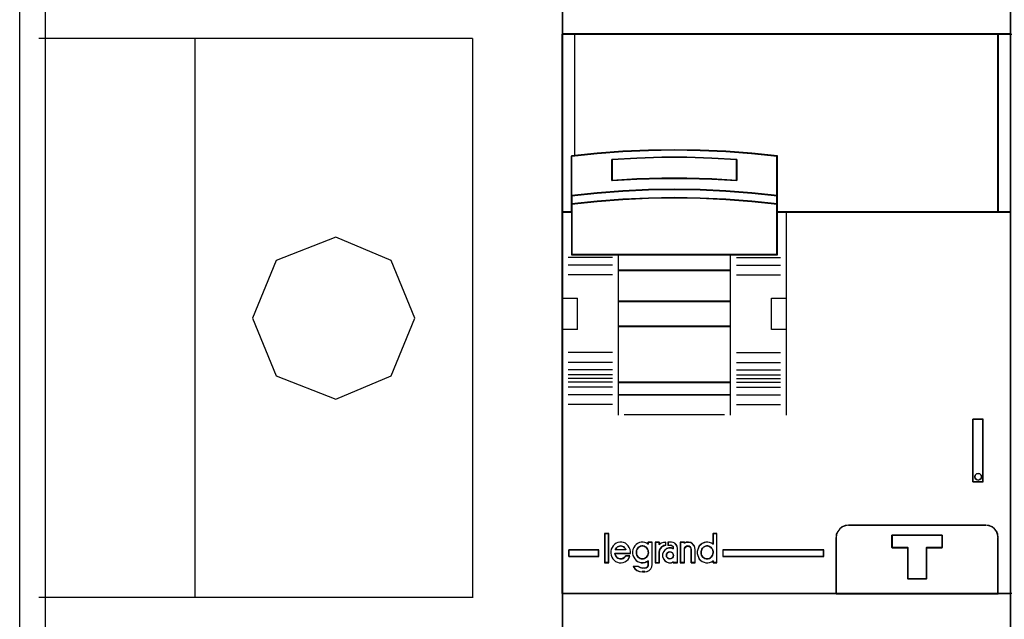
# Model space of a CAD drawing. Header units: millimetres. Extents: x 203 to 3426, y 719 to 2381.
# Tile 102 of 185: x 3346.46 to 3354.37, y 2244.45 to 2249.27. Entities that reach past the tile are written whole.
import ezdxf

# ---------------------------------------------------------------- set-up
doc = ezdxf.new("R2010")
doc.units = ezdxf.units.MM
doc.layers.add('45', color=7, linetype='Continuous')
doc.layers.add('E_Legrand_obudowy', color=7, linetype='Continuous')

# ---------------------------------------------------------------- blocks, each defined once
blk = doc.blocks.new('XL3 160 wnękowa 6x24M')
at = {"layer": 'E_Legrand_obudowy'}
for points in [[(-259.228, -72.205), (255.474, -72.205), (255.474, -1072.924), (-259.228, -1072.924), (-259.228, -72.205)], [(-257.164, -72.437), (255.694, -72.437), (255.694, -1071.563), (-257.164, -1071.563), (-257.164, -72.437)], [(-222.845, -774.312), (-257.679, -774.312)], [(-245.152, -774.312), (-245.152, -819.252)], [(-222.847, -774.312), (-222.847, -819.252)], [(-215.641, -773.967), (215.545, -773.967), (215.545, -818.909), (-215.641, -818.909), (-215.641, -773.967)], [(-227.479, -796.782), (-229.367, -792.15), (-233.828, -790.264), (-238.633, -792.15), (-240.521, -796.782), (-238.633, -801.413), (-233.828, -803.3), (-229.367, -801.413), (-227.479, -796.782)], [(-222.845, -819.25), (-257.679, -819.25)]]:
    blk.add_lwpolyline(points, dxfattribs=at)
blk = doc.blocks.new('*U128')
at = {"layer": '45', "color": 7}
for points in [[(251.525079, -1358.493846), (215.474385, -1358.493846), (215.474385, -1441.496881), (251.525079, -1441.496881), (251.525079, -1358.493846)], [(250.516425, -1377.497022), (215.474385, -1377.497022), (215.474385, -1391.820127), (216.224183, -1391.820127), (216.224183, -1391.186117), (216.224183, -1390.502489), (216.224183, -1387.326928), (218.286128, -1387.106403), (220.348073, -1386.952035), (222.415532, -1386.858312), (224.488503, -1386.825233), (226.555962, -1386.858312), (228.617907, -1386.952035), (230.690878, -1387.106403), (232.752823, -1387.326928), (232.752823, -1390.502489), (232.752823, -1391.186117), (232.752823, -1391.820127), (233.491595, -1391.820127), (250.516425, -1391.820127), (250.516425, -1377.497022)], [(250.484128, -1377.497022), (250.484128, -1391.820127), (251.525079, -1391.820127), (251.525079, -1377.497022), (250.484128, -1377.497022)], [(226.567235, -1390.033126), (228.631334, -1390.121938), (230.706471, -1390.282911), (232.77057, -1390.504942), (232.77057, -1387.307694), (230.706471, -1387.085663), (228.631334, -1386.930241), (226.567235, -1386.835878), (224.497617, -1386.802573), (222.42248, -1386.835878), (220.352863, -1386.930241), (218.288764, -1387.085663), (216.224665, -1387.307694), (216.224665, -1390.504942), (218.288764, -1390.282911), (220.352863, -1390.121938), (222.42248, -1390.033126), (224.497617, -1390.005372), (226.567235, -1390.033126)], [(229.516045, -1387.592855), (229.516045, -1389.284054), (227.509891, -1389.166454), (225.49821, -1389.110454), (223.497582, -1389.110454), (221.485902, -1389.166454), (219.474221, -1389.284054), (219.474221, -1387.592855), (221.485902, -1387.469655), (223.497582, -1387.408055), (225.49821, -1387.408055), (227.509891, -1387.469655), (229.516045, -1387.592855)], [(225.49821, -1389.110454), (227.509891, -1389.166454), (229.516045, -1389.284054), (229.516045, -1387.592855), (227.509891, -1387.469655), (225.49821, -1387.408055), (223.497582, -1387.408055), (221.485902, -1387.469655), (219.474221, -1387.592855), (219.474221, -1389.284054), (221.485902, -1389.166454), (223.497582, -1389.110454), (225.49821, -1389.110454)], [(225.495232, -1389.09832), (227.50094, -1389.153432), (229.501138, -1389.269165), (229.501138, -1387.60481), (227.50094, -1387.483566), (225.495232, -1387.422944), (223.500544, -1387.422944), (221.494835, -1387.483566), (219.489127, -1387.60481), (219.489127, -1389.269165), (221.494835, -1389.153432), (223.500544, -1389.09832), (225.495232, -1389.09832)], [(228.631334, -1390.802557), (230.706471, -1390.961001), (232.77057, -1391.187349), (232.77057, -1390.48567), (230.706471, -1390.259322), (228.631334, -1390.09522), (226.567235, -1390.00468), (224.497617, -1389.976387), (222.42248, -1390.00468), (220.352863, -1390.09522), (218.288764, -1390.259322), (216.224665, -1390.48567), (216.224665, -1391.187349), (218.288764, -1390.961001), (220.352863, -1390.802557), (222.42248, -1390.706359), (224.497617, -1390.672407), (226.567235, -1390.706359), (228.631334, -1390.802557)], [(228.623886, -1390.797131), (230.695284, -1390.951678), (232.755663, -1391.17246), (232.755663, -1390.488036), (230.695284, -1390.267253), (228.623886, -1390.107186), (226.563506, -1390.018873), (224.497617, -1389.991276), (222.426219, -1390.018873), (220.360331, -1390.107186), (218.299951, -1390.267253), (216.239571, -1390.488036), (216.239571, -1391.17246), (218.299951, -1390.951678), (220.360331, -1390.797131), (222.426219, -1390.703298), (224.497617, -1390.670181), (226.563506, -1390.703298), (228.623886, -1390.797131)], [(216.224665, -1391.793345), (216.224665, -1395.247051), (219.977572, -1395.247051), (229.006625, -1395.247051), (232.77057, -1395.247051), (232.77057, -1391.793345), (232.77057, -1391.155823), (230.706471, -1390.934077), (228.631334, -1390.778854), (226.567235, -1390.684611), (224.497617, -1390.651349), (222.42248, -1390.684611), (220.352863, -1390.778854), (218.288764, -1390.934077), (216.224665, -1391.155823), (216.224665, -1391.793345)], [(216.239571, -1391.802083), (216.239571, -1395.229681), (219.985716, -1395.229681), (228.9985, -1395.229681), (232.755663, -1395.229681), (232.755663, -1391.802083), (232.755663, -1391.16938), (230.695284, -1390.94931), (228.623886, -1390.79526), (226.563506, -1390.70173), (224.497617, -1390.66872), (222.426219, -1390.70173), (220.360331, -1390.79526), (218.299951, -1390.94931), (216.239571, -1391.16938), (216.239571, -1391.802083)], [(229.014202, -1395.21231), (219.968611, -1395.21231), (219.968611, -1396.522532), (229.014202, -1396.522532), (229.014202, -1395.21231)], [(228.999296, -1395.227199), (219.986001, -1395.227199), (219.986001, -1396.505161), (228.999296, -1396.505161), (228.999296, -1395.227199)], [(229.014202, -1396.487791), (219.968611, -1396.487791), (219.968611, -1399.013938), (229.014202, -1399.013938), (229.014202, -1396.487791)], [(228.999296, -1396.505161), (219.986001, -1396.505161), (219.986001, -1398.999049), (228.999296, -1398.999049), (228.999296, -1396.505161)], [(229.014202, -1398.979197), (219.968611, -1398.979197), (219.968611, -1401.021456), (229.014202, -1401.021456), (229.014202, -1398.979197)], [(228.999296, -1398.996568), (219.986001, -1398.996568), (219.986001, -1401.006567), (228.999296, -1401.006567), (228.999296, -1398.996568)], [(229.014202, -1400.986715), (219.968611, -1400.986715), (219.968611, -1405.515417), (229.014202, -1405.515417), (229.014202, -1400.986715)], [(228.999296, -1401.004085), (219.986001, -1401.004085), (219.986001, -1405.498046), (228.999296, -1405.498046), (228.999296, -1401.004085)], [(229.014202, -1405.480676), (219.968611, -1405.480676), (219.968611, -1406.51049), (229.014202, -1406.51049), (229.014202, -1405.480676)], [(228.999296, -1405.495565), (219.986001, -1405.495565), (219.986001, -1406.49312), (228.999296, -1406.49312), (228.999296, -1405.495565)], [(248.479241, -1408.473341), (248.479241, -1413.505783), (249.316474, -1413.505783), (249.316474, -1408.473341), (248.479241, -1408.473341)], [(249.138925, -1412.958221), (249.162443, -1413.093067), (249.138925, -1413.222049), (249.03309, -1413.321717), (248.903738, -1413.356894), (248.774385, -1413.321717), (248.66855, -1413.222049), (248.633272, -1413.093067), (248.66855, -1412.958221), (248.774385, -1412.858553), (248.903738, -1412.823376), (249.03309, -1412.858553), (249.138925, -1412.958221)], [(249.51686, -1416.974893), (238.482985, -1416.974893), (238.223429, -1417.00811), (237.985963, -1417.107761), (237.77611, -1417.26831), (237.621481, -1417.478685), (237.505509, -1417.716741), (237.48342, -1417.976942), (237.48342, -1422.511075), (250.516425, -1422.511075), (250.516425, -1417.976942), (250.48329, -1417.716741), (250.389408, -1417.478685), (250.223735, -1417.26831), (250.019404, -1417.107761), (249.776415, -1417.00811), (249.51686, -1416.974893)], [(246.022199, -1417.773929), (246.022199, -1418.784415), (244.755682, -1418.784415), (244.755682, -1421.305076), (243.244749, -1421.305076), (243.244749, -1418.784415), (241.972676, -1418.784415), (241.972676, -1417.773929), (246.022199, -1417.773929)], [(244.755682, -1421.305076), (244.755682, -1418.784415), (246.022199, -1418.784415), (246.022199, -1417.773929), (241.972676, -1417.773929), (241.972676, -1418.784415), (243.244749, -1418.784415), (243.244749, -1421.305076), (244.755682, -1421.305076)], [(244.750877, -1421.290187), (244.750877, -1418.790782), (246.007293, -1418.790782), (246.007293, -1417.788818), (241.990067, -1417.788818), (241.990067, -1418.790782), (243.251994, -1418.790782), (243.251994, -1421.290187), (244.750877, -1421.290187)], [(218.413395, -1419.506003), (218.413395, -1418.972484), (216.003556, -1418.972484), (216.003556, -1419.506003), (218.413395, -1419.506003)], [(228.380688, -1418.972484), (228.380688, -1419.506003), (236.512031, -1419.506003), (236.512031, -1418.972484), (228.380688, -1418.972484)]]:
    blk.add_lwpolyline(points, close=True, dxfattribs=at)
at = {"layer": '45', "color": 139}
for points in [[(251.525079, -1358.493846), (215.474385, -1358.493846), (215.474385, -1441.496881), (251.525079, -1441.496881), (251.525079, -1358.493846)], [(250.501519, -1377.511911), (215.491776, -1377.511911), (215.491776, -1391.802756), (216.240883, -1391.802756), (216.240883, -1391.170175), (216.240883, -1390.488087), (216.240883, -1387.319677), (218.300927, -1387.099649), (220.360972, -1386.945629), (222.426525, -1386.852117), (224.497586, -1386.819113), (226.563139, -1386.852117), (228.623183, -1386.945629), (230.694244, -1387.099649), (232.754289, -1387.319677), (232.754289, -1390.488087), (232.754289, -1391.170175), (232.754289, -1391.802756), (233.49238, -1391.802756), (250.501519, -1391.802756), (250.501519, -1377.511911)], [(216.239571, -1391.802083), (216.239571, -1395.229681), (219.985716, -1395.229681), (228.9985, -1395.229681), (232.755663, -1395.229681), (232.755663, -1391.802083), (232.755663, -1391.16938), (230.695284, -1390.94931), (228.623886, -1390.79526), (226.563506, -1390.70173), (224.497617, -1390.66872), (222.426219, -1390.70173), (220.360331, -1390.79526), (218.299951, -1390.94931), (216.239571, -1391.16938), (216.239571, -1391.802083)], [(229.011718, -1400.984233), (219.966126, -1400.984233), (219.966126, -1405.517898), (229.011718, -1405.517898), (229.011718, -1400.984233)], [(228.994327, -1401.004085), (219.986001, -1401.004085), (219.986001, -1405.498046), (228.994327, -1405.498046), (228.994327, -1401.004085)], [(249.162443, -1413.093067), (249.138925, -1412.958221), (249.03309, -1412.858553), (248.903738, -1412.823376), (248.774385, -1412.858553), (248.66855, -1412.958221), (248.633272, -1413.093067), (248.66855, -1413.222049), (248.774385, -1413.321717), (248.903738, -1413.356894), (249.03309, -1413.321717), (249.138925, -1413.222049), (249.162443, -1413.093067)], [(219.210878, -1417.662263), (218.900331, -1417.662263), (218.900331, -1419.984928), (219.210878, -1419.984928), (219.210878, -1417.662263)], [(221.919708, -1419.694595), (222.011204, -1419.6889), (222.102699, -1419.666119), (222.177039, -1419.614862), (222.251379, -1419.54652), (222.314282, -1419.472482), (222.365748, -1419.392749), (222.388622, -1419.295931), (222.405778, -1419.193417), (222.394341, -1419.096599), (222.382904, -1419.005476), (222.337156, -1418.914353), (222.28569, -1418.83462), (222.228505, -1418.760582), (222.13701, -1418.709325), (222.06267, -1418.669459), (221.965456, -1418.652373), (221.873961, -1418.652373), (221.782465, -1418.669459), (221.696688, -1418.709325), (221.622348, -1418.760582), (221.553727, -1418.83462), (221.496542, -1418.914353), (221.462231, -1419.005476), (221.439358, -1419.096599), (221.439358, -1419.193417), (221.445076, -1419.295931), (221.479387, -1419.392749), (221.519416, -1419.472482), (221.588038, -1419.54652), (221.662378, -1419.614862), (221.742436, -1419.666119), (221.833931, -1419.6889), (221.919708, -1419.694595)], [(224.415633, -1419.407984), (224.398037, -1419.302698), (224.339386, -1419.209111), (224.245543, -1419.138921), (224.134105, -1419.121373), (224.028532, -1419.138921), (223.93469, -1419.209111), (223.870173, -1419.302698), (223.846712, -1419.407984), (223.870173, -1419.519119), (223.93469, -1419.612706), (224.028532, -1419.671198), (224.134105, -1419.694595), (224.245543, -1419.671198), (224.339386, -1419.612706), (224.398037, -1419.519119), (224.415633, -1419.407984)], [(227.125213, -1419.694595), (227.21099, -1419.6889), (227.302486, -1419.666119), (227.388263, -1419.614862), (227.451166, -1419.54652), (227.514069, -1419.472482), (227.565535, -1419.392749), (227.588409, -1419.295931), (227.605564, -1419.193417), (227.605564, -1419.096599), (227.571253, -1419.005476), (227.54838, -1418.914353), (227.485476, -1418.83462), (227.411136, -1418.760582), (227.342515, -1418.709325), (227.268175, -1418.669459), (227.17668, -1418.652373), (227.073747, -1418.652373), (226.982252, -1418.669459), (226.896475, -1418.709325), (226.822135, -1418.760582), (226.76495, -1418.83462), (226.702047, -1418.914353), (226.662018, -1419.005476), (226.644863, -1419.096599), (226.639144, -1419.193417), (226.644863, -1419.295931), (226.684892, -1419.392749), (226.73064, -1419.472482), (226.787824, -1419.54652), (226.856446, -1419.614862), (226.947941, -1419.666119), (227.033718, -1419.6889), (227.125213, -1419.694595)]]:
    blk.add_lwpolyline(points, close=True, dxfattribs=at)
at = {"layer": '45', "color": 59}
for points in [[(251.510173, -1358.511216), (215.491776, -1358.511216), (215.491776, -1441.479511), (251.510173, -1441.479511), (251.510173, -1358.511216)], [(226.567235, -1390.033126), (228.631334, -1390.121938), (230.706471, -1390.282911), (232.77057, -1390.504942), (232.77057, -1387.307694), (230.706471, -1387.085663), (228.631334, -1386.930241), (226.567235, -1386.835878), (224.497617, -1386.802573), (222.42248, -1386.835878), (220.352863, -1386.930241), (218.288764, -1387.085663), (216.224665, -1387.307694), (216.224665, -1390.504942), (218.288764, -1390.282911), (220.352863, -1390.121938), (222.42248, -1390.033126), (224.497617, -1390.005372), (226.567235, -1390.033126)], [(229.516045, -1387.592855), (229.516045, -1389.284054), (227.509891, -1389.166454), (225.49821, -1389.110454), (223.497582, -1389.110454), (221.485902, -1389.166454), (219.474221, -1389.284054), (219.474221, -1387.592855), (221.485902, -1387.469655), (223.497582, -1387.408055), (225.49821, -1387.408055), (227.509891, -1387.469655), (229.516045, -1387.592855)], [(225.49821, -1389.110454), (227.509891, -1389.166454), (229.516045, -1389.284054), (229.516045, -1387.592855), (227.509891, -1387.469655), (225.49821, -1387.408055), (223.497582, -1387.408055), (221.485902, -1387.469655), (219.474221, -1387.592855), (219.474221, -1389.284054), (221.485902, -1389.166454), (223.497582, -1389.110454), (225.49821, -1389.110454)], [(225.495232, -1389.09832), (227.50094, -1389.153432), (229.501138, -1389.269165), (229.501138, -1387.60481), (227.50094, -1387.483566), (225.495232, -1387.422944), (223.500544, -1387.422944), (221.494835, -1387.483566), (219.489127, -1387.60481), (219.489127, -1389.269165), (221.494835, -1389.153432), (223.500544, -1389.09832), (225.495232, -1389.09832)], [(228.631334, -1390.802557), (230.706471, -1390.961001), (232.77057, -1391.187349), (232.77057, -1390.48567), (230.706471, -1390.259322), (228.631334, -1390.09522), (226.567235, -1390.00468), (224.497617, -1389.976387), (222.42248, -1390.00468), (220.352863, -1390.09522), (218.288764, -1390.259322), (216.224665, -1390.48567), (216.224665, -1391.187349), (218.288764, -1390.961001), (220.352863, -1390.802557), (222.42248, -1390.706359), (224.497617, -1390.672407), (226.567235, -1390.706359), (228.631334, -1390.802557)], [(228.623886, -1390.797131), (230.695284, -1390.951678), (232.755663, -1391.17246), (232.755663, -1390.488036), (230.695284, -1390.267253), (228.623886, -1390.107186), (226.563506, -1390.018873), (224.497617, -1389.991276), (222.426219, -1390.018873), (220.360331, -1390.107186), (218.299951, -1390.267253), (216.239571, -1390.488036), (216.239571, -1391.17246), (218.299951, -1390.951678), (220.360331, -1390.797131), (222.426219, -1390.703298), (224.497617, -1390.670181), (226.563506, -1390.703298), (228.623886, -1390.797131)], [(216.224665, -1391.793345), (216.224665, -1395.247051), (219.977572, -1395.247051), (229.006625, -1395.247051), (232.77057, -1395.247051), (232.77057, -1391.793345), (232.77057, -1391.155823), (230.706471, -1390.934077), (228.631334, -1390.778854), (226.567235, -1390.684611), (224.497617, -1390.651349), (222.42248, -1390.684611), (220.352863, -1390.778854), (218.288764, -1390.934077), (216.224665, -1391.155823), (216.224665, -1391.793345)], [(229.014202, -1395.21231), (219.968611, -1395.21231), (219.968611, -1396.522532), (229.014202, -1396.522532), (229.014202, -1395.21231)], [(228.999296, -1395.227199), (219.986001, -1395.227199), (219.986001, -1396.505161), (228.999296, -1396.505161), (228.999296, -1395.227199)], [(229.014202, -1396.487791), (219.968611, -1396.487791), (219.968611, -1399.013938), (229.014202, -1399.013938), (229.014202, -1396.487791)], [(228.999296, -1396.505161), (219.986001, -1396.505161), (219.986001, -1398.999049), (228.999296, -1398.999049), (228.999296, -1396.505161)], [(229.014202, -1398.979197), (219.968611, -1398.979197), (219.968611, -1401.021456), (229.014202, -1401.021456), (229.014202, -1398.979197)], [(228.999296, -1398.996568), (219.986001, -1398.996568), (219.986001, -1401.006567), (228.999296, -1401.006567), (228.999296, -1398.996568)], [(229.014202, -1400.986715), (219.968611, -1400.986715), (219.968611, -1405.515417), (229.014202, -1405.515417), (229.014202, -1400.986715)], [(228.999296, -1401.004085), (219.986001, -1401.004085), (219.986001, -1405.498046), (228.999296, -1405.498046), (228.999296, -1401.004085)], [(229.014202, -1405.480676), (219.968611, -1405.480676), (219.968611, -1406.51049), (229.014202, -1406.51049), (229.014202, -1405.480676)], [(228.999296, -1405.495565), (219.986001, -1405.495565), (219.986001, -1406.49312), (228.999296, -1406.49312), (228.999296, -1405.495565)], [(248.479241, -1408.473341), (248.479241, -1413.505783), (249.316474, -1413.505783), (249.316474, -1408.473341), (248.479241, -1408.473341)], [(249.138925, -1412.958221), (249.162443, -1413.093067), (249.138925, -1413.222049), (249.03309, -1413.321717), (248.903738, -1413.356894), (248.774385, -1413.321717), (248.66855, -1413.222049), (248.633272, -1413.093067), (248.66855, -1412.958221), (248.774385, -1412.858553), (248.903738, -1412.823376), (249.03309, -1412.858553), (249.138925, -1412.958221)], [(219.228268, -1417.647374), (218.885425, -1417.647374), (218.885425, -1420.002299), (219.228268, -1420.002299), (219.228268, -1417.647374)], [(226.364222, -1419.416358), (226.420564, -1419.561448), (226.493809, -1419.700958), (226.612127, -1419.812565), (226.736079, -1419.901852), (226.876934, -1419.963236), (227.023423, -1419.996718), (227.175546, -1420.002299), (227.322035, -1419.979977), (227.474159, -1419.924173), (227.598111, -1419.846048), (227.598111, -1420.002299), (227.913626, -1420.002299), (227.913626, -1417.647374), (227.598111, -1417.647374), (227.598111, -1418.517915), (227.474159, -1418.439789), (227.322035, -1418.383985), (227.175546, -1418.356083), (227.023423, -1418.356083), (226.876934, -1418.395146), (226.736079, -1418.462111), (226.612127, -1418.551397), (226.493809, -1418.663005), (226.420564, -1418.796934), (226.364222, -1418.942024), (226.336051, -1419.103856), (226.336051, -1419.260107), (226.364222, -1419.416358)], [(249.51686, -1416.974893), (238.482985, -1416.974893), (238.223429, -1417.00811), (237.985963, -1417.107761), (237.77611, -1417.26831), (237.621481, -1417.478685), (237.505509, -1417.716741), (237.48342, -1417.976942), (237.48342, -1422.511075), (250.516425, -1422.511075), (250.516425, -1417.976942), (250.48329, -1417.716741), (250.389408, -1417.478685), (250.223735, -1417.26831), (250.019404, -1417.107761), (249.776415, -1417.00811), (249.51686, -1416.974893)], [(249.50443, -1416.992263), (238.497898, -1416.992263), (238.238986, -1417.025272), (238.002109, -1417.124298), (237.792775, -1417.283839), (237.638529, -1417.492894), (237.522845, -1417.729456), (237.50081, -1417.988024), (237.50081, -1422.493705), (250.501519, -1422.493705), (250.501519, -1417.988024), (250.468466, -1417.729456), (250.374817, -1417.492894), (250.209554, -1417.283839), (250.005729, -1417.124298), (249.763343, -1417.025272), (249.50443, -1416.992263)], [(220.033107, -1419.665154), (219.959893, -1419.631439), (219.881048, -1419.575248), (219.819097, -1419.513439), (219.757147, -1419.429152), (219.723356, -1419.350485), (219.700829, -1419.254961), (220.962359, -1419.254961), (220.962359, -1419.092008), (220.934199, -1418.934673), (220.872249, -1418.782958), (220.787772, -1418.653719), (220.680767, -1418.530099), (220.556867, -1418.440194), (220.404808, -1418.378384), (220.25838, -1418.34467), (220.106321, -1418.34467), (219.959893, -1418.378384), (219.807834, -1418.434575), (219.683934, -1418.52448), (219.576929, -1418.636862), (219.48682, -1418.766101), (219.419238, -1418.917816), (219.385447, -1419.07515), (219.379815, -1419.238104), (219.407974, -1419.395438), (219.469924, -1419.541534), (219.54877, -1419.682011), (219.650143, -1419.800012), (219.774043, -1419.901155), (219.926102, -1419.962965), (220.066898, -1419.99668), (220.224589, -1420.002299), (220.38228, -1419.979822), (220.523076, -1419.923632), (220.646976, -1419.833726), (220.770876, -1419.732583), (220.855354, -1419.597725), (220.917304, -1419.457248), (220.579394, -1419.457248), (220.523076, -1419.524677), (220.455494, -1419.592106), (220.38228, -1419.642677), (220.297803, -1419.670773), (220.207694, -1419.68763), (220.117584, -1419.68763), (220.033107, -1419.665154)], [(221.221405, -1419.550357), (221.305882, -1419.689904), (221.412887, -1419.801542), (221.525524, -1419.890852), (221.677583, -1419.952253), (221.818379, -1419.985744), (221.97607, -1419.991326), (222.116866, -1419.968998), (222.263293, -1419.913179), (222.398457, -1419.835033), (222.398457, -1420.1532), (222.37593, -1420.259256), (222.31398, -1420.348566), (222.22387, -1420.404385), (222.116866, -1420.426713), (221.919752, -1420.426713), (221.72827, -1420.393221), (221.570578, -1420.292748), (221.17635, -1420.292748), (221.311514, -1420.47695), (221.486101, -1420.622079), (221.694479, -1420.711389), (221.919752, -1420.739298), (222.116866, -1420.739298), (222.297084, -1420.716971), (222.466039, -1420.627661), (222.595571, -1420.499277), (222.691312, -1420.337403), (222.713839, -1420.1532), (222.713839, -1418.34467), (222.398457, -1418.34467), (222.398457, -1418.506544), (222.263293, -1418.428398), (222.116866, -1418.372579), (221.97607, -1418.34467), (221.818379, -1418.34467), (221.677583, -1418.383743), (221.525524, -1418.450726), (221.412887, -1418.540036), (221.305882, -1418.651673), (221.221405, -1418.785639), (221.153823, -1418.930768), (221.131296, -1419.092642), (221.131296, -1419.248935), (221.153823, -1419.405228), (221.221405, -1419.550357)], [(222.954823, -1418.34467), (222.954823, -1420.002299), (223.276665, -1420.002299), (223.276665, -1419.170675), (223.299654, -1419.002102), (223.380114, -1418.844768), (223.495058, -1418.715529), (223.650232, -1418.631243), (223.8169, -1418.580671), (223.8169, -1418.34467), (223.615749, -1418.361527), (223.437586, -1418.417718), (223.276665, -1418.52448), (223.276665, -1418.34467), (222.954823, -1418.34467)], [(222.972214, -1418.36204), (222.972214, -1419.984928), (223.281071, -1419.984928), (223.281071, -1419.170734), (223.303132, -1419.005694), (223.380346, -1418.851657), (223.490652, -1418.725127), (223.639565, -1418.642607), (223.799509, -1418.593095), (223.799509, -1418.36204), (223.606474, -1418.378544), (223.435499, -1418.433557), (223.281071, -1418.538082), (223.281071, -1418.36204), (222.972214, -1418.36204)], [(223.606046, -1419.13696), (223.543619, -1419.316771), (223.543619, -1419.5022), (223.606046, -1419.682011), (223.713875, -1419.833726), (223.86143, -1419.940489), (224.037361, -1419.99668), (224.241668, -1419.99668), (224.406249, -1419.940489), (224.406249, -1420.002299), (224.741085, -1420.002299), (224.741085, -1418.816673), (224.718385, -1418.670576), (224.638932, -1418.541338), (224.531103, -1418.434575), (224.400574, -1418.372765), (224.258694, -1418.34467), (223.980609, -1418.34467), (223.980609, -1418.580671), (224.173566, -1418.580671), (224.29842, -1418.614386), (224.383548, -1418.704291), (224.406249, -1418.816673), (224.406249, -1418.889721), (224.241668, -1418.822292), (224.037361, -1418.822292), (223.86143, -1418.878482), (223.713875, -1418.990864), (223.606046, -1419.13696)], [(224.964679, -1418.34467), (224.964679, -1420.002299), (225.293647, -1420.002299), (225.293647, -1418.934673), (225.316334, -1418.83353), (225.367381, -1418.743625), (225.458131, -1418.676196), (225.565896, -1418.659338), (225.66799, -1418.676196), (225.770083, -1418.743625), (225.826802, -1418.83353), (225.843818, -1418.934673), (225.843818, -1420.002299), (226.167114, -1420.002299), (226.167114, -1418.934673), (226.144426, -1418.766101), (226.070692, -1418.603147), (225.951583, -1418.473909), (225.809786, -1418.384003), (225.633959, -1418.34467), (225.458131, -1418.355908), (225.293647, -1418.412099), (225.293647, -1418.34467), (224.964679, -1418.34467)], [(224.982069, -1418.36204), (224.982069, -1419.984928), (225.302202, -1419.984928), (225.302202, -1418.939678), (225.32428, -1418.840655), (225.373955, -1418.752634), (225.462268, -1418.686618), (225.567138, -1418.670114), (225.66649, -1418.686618), (225.765841, -1418.752634), (225.821036, -1418.840655), (225.837595, -1418.939678), (225.837595, -1419.984928), (226.152208, -1419.984928), (226.152208, -1418.939678), (226.13013, -1418.774639), (226.058376, -1418.615101), (225.942466, -1418.48857), (225.804478, -1418.400549), (225.633373, -1418.36204), (225.462268, -1418.373043), (225.302202, -1418.428056), (225.302202, -1418.36204), (224.982069, -1418.36204)], [(246.022199, -1417.773929), (246.022199, -1418.784415), (244.755682, -1418.784415), (244.755682, -1421.305076), (243.244749, -1421.305076), (243.244749, -1418.784415), (241.972676, -1418.784415), (241.972676, -1417.773929), (246.022199, -1417.773929)], [(244.755682, -1421.305076), (244.755682, -1418.784415), (246.022199, -1418.784415), (246.022199, -1417.773929), (241.972676, -1417.773929), (241.972676, -1418.784415), (243.244749, -1418.784415), (243.244749, -1421.305076), (244.755682, -1421.305076)], [(244.750877, -1421.290187), (244.750877, -1418.790782), (246.007293, -1418.790782), (246.007293, -1417.788818), (241.990067, -1417.788818), (241.990067, -1418.790782), (243.251994, -1418.790782), (243.251994, -1421.290187), (244.750877, -1421.290187)], [(218.396004, -1419.491114), (218.396004, -1418.987373), (216.020946, -1418.987373), (216.020946, -1419.491114), (218.396004, -1419.491114)], [(220.553034, -1418.870389), (220.604609, -1418.957595), (219.745017, -1418.957595), (219.796593, -1418.870389), (219.853899, -1418.795641), (219.922666, -1418.733351), (219.997164, -1418.689747), (220.083123, -1418.664831), (220.174813, -1418.652373), (220.260772, -1418.664831), (220.352462, -1418.689747), (220.42696, -1418.733351), (220.495728, -1418.795641), (220.553034, -1418.870389)], [(220.604609, -1418.957595), (219.745017, -1418.957595), (219.796593, -1418.870389), (219.853899, -1418.795641), (219.922666, -1418.733351), (219.997164, -1418.689747), (220.083123, -1418.664831), (220.174813, -1418.652373), (220.260772, -1418.664831), (220.352462, -1418.689747), (220.42696, -1418.733351), (220.495728, -1418.795641), (220.553034, -1418.870389), (220.604609, -1418.957595)], [(222.228505, -1418.760582), (222.28569, -1418.83462), (222.337156, -1418.914353), (222.382904, -1419.005476), (222.394341, -1419.096599), (222.405778, -1419.193417), (222.388622, -1419.295931), (222.365748, -1419.392749), (222.314282, -1419.472482), (222.251379, -1419.54652), (222.177039, -1419.614862), (222.102699, -1419.666119), (222.011204, -1419.6889), (221.919708, -1419.694595), (221.833931, -1419.6889), (221.742436, -1419.666119), (221.662378, -1419.614862), (221.588038, -1419.54652), (221.519416, -1419.472482), (221.479387, -1419.392749), (221.445076, -1419.295931), (221.439358, -1419.193417), (221.439358, -1419.096599), (221.462231, -1419.005476), (221.496542, -1418.914353), (221.553727, -1418.83462), (221.622348, -1418.760582), (221.696688, -1418.709325), (221.782465, -1418.669459), (221.873961, -1418.652373), (221.965456, -1418.652373), (222.06267, -1418.669459), (222.13701, -1418.709325), (222.228505, -1418.760582)], [(221.742436, -1419.666119), (221.662378, -1419.614862), (221.588038, -1419.54652), (221.519416, -1419.472482), (221.479387, -1419.392749), (221.445076, -1419.295931), (221.439358, -1419.193417), (221.439358, -1419.096599), (221.462231, -1419.005476), (221.496542, -1418.914353), (221.553727, -1418.83462), (221.622348, -1418.760582), (221.696688, -1418.709325), (221.782465, -1418.669459), (221.873961, -1418.652373), (221.965456, -1418.652373), (222.06267, -1418.669459), (222.13701, -1418.709325), (222.228505, -1418.760582), (222.28569, -1418.83462), (222.337156, -1418.914353), (222.382904, -1419.005476), (222.394341, -1419.096599), (222.405778, -1419.193417), (222.388622, -1419.295931), (222.365748, -1419.392749), (222.314282, -1419.472482), (222.251379, -1419.54652), (222.177039, -1419.614862), (222.102699, -1419.666119), (222.011204, -1419.6889), (221.919708, -1419.694595), (221.833931, -1419.6889), (221.742436, -1419.666119)], [(224.398037, -1419.302698), (224.415633, -1419.407984), (224.398037, -1419.519119), (224.339386, -1419.612706), (224.245543, -1419.671198), (224.134105, -1419.694595), (224.028532, -1419.671198), (223.93469, -1419.612706), (223.870173, -1419.519119), (223.846712, -1419.407984), (223.870173, -1419.302698), (223.93469, -1419.209111), (224.028532, -1419.138921), (224.134105, -1419.121373), (224.245543, -1419.138921), (224.339386, -1419.209111), (224.398037, -1419.302698)], [(223.870173, -1419.302698), (223.93469, -1419.209111), (224.028532, -1419.138921), (224.134105, -1419.121373), (224.245543, -1419.138921), (224.339386, -1419.209111), (224.398037, -1419.302698), (224.415633, -1419.407984), (224.398037, -1419.519119), (224.339386, -1419.612706), (224.245543, -1419.671198), (224.134105, -1419.694595), (224.028532, -1419.671198), (223.93469, -1419.612706), (223.870173, -1419.519119), (223.846712, -1419.407984), (223.870173, -1419.302698)], [(227.342515, -1418.709325), (227.411136, -1418.760582), (227.485476, -1418.83462), (227.54838, -1418.914353), (227.571253, -1419.005476), (227.605564, -1419.096599), (227.605564, -1419.193417), (227.588409, -1419.295931), (227.565535, -1419.392749), (227.514069, -1419.472482), (227.451166, -1419.54652), (227.388263, -1419.614862), (227.302486, -1419.666119), (227.21099, -1419.6889), (227.125213, -1419.694595), (227.033718, -1419.6889), (226.947941, -1419.666119), (226.856446, -1419.614862), (226.787824, -1419.54652), (226.73064, -1419.472482), (226.684892, -1419.392749), (226.644863, -1419.295931), (226.639144, -1419.193417), (226.644863, -1419.096599), (226.662018, -1419.005476), (226.702047, -1418.914353), (226.76495, -1418.83462), (226.822135, -1418.760582), (226.896475, -1418.709325), (226.982252, -1418.669459), (227.073747, -1418.652373), (227.17668, -1418.652373), (227.268175, -1418.669459), (227.342515, -1418.709325)], [(226.684892, -1419.392749), (226.644863, -1419.295931), (226.639144, -1419.193417), (226.644863, -1419.096599), (226.662018, -1419.005476), (226.702047, -1418.914353), (226.76495, -1418.83462), (226.822135, -1418.760582), (226.896475, -1418.709325), (226.982252, -1418.669459), (227.073747, -1418.652373), (227.17668, -1418.652373), (227.268175, -1418.669459), (227.342515, -1418.709325), (227.411136, -1418.760582), (227.485476, -1418.83462), (227.54838, -1418.914353), (227.571253, -1419.005476), (227.605564, -1419.096599), (227.605564, -1419.193417), (227.588409, -1419.295931), (227.565535, -1419.392749), (227.514069, -1419.472482), (227.451166, -1419.54652), (227.388263, -1419.614862), (227.302486, -1419.666119), (227.21099, -1419.6889), (227.125213, -1419.694595), (227.033718, -1419.6889), (226.947941, -1419.666119), (226.856446, -1419.614862), (226.787824, -1419.54652), (226.73064, -1419.472482), (226.684892, -1419.392749)]]:
    blk.add_lwpolyline(points, close=True, dxfattribs=at)
at = {"layer": '45', "color": 139}
for points in [[(215.474385, -1377.497022), (251.525079, -1377.497022)], [(250.484128, -1391.820127), (250.484128, -1377.497022)], [(232.77057, -1387.338573), (230.706471, -1387.102969), (228.631334, -1386.938046), (226.567235, -1386.837914), (224.497617, -1386.802573), (222.42248, -1386.837914), (220.352863, -1386.938046), (218.288764, -1387.102969), (216.224665, -1387.338573)], [(216.224665, -1387.303832), (216.224665, -1395.247051)], [(229.516045, -1387.623943), (227.509891, -1387.480018), (225.49821, -1387.408055), (223.497582, -1387.408055), (221.485902, -1387.480018), (219.474221, -1387.623943)], [(219.474221, -1389.284054), (219.474221, -1387.589203)], [(229.481264, -1389.284054), (229.481264, -1387.589203)], [(232.735788, -1395.247051), (232.735788, -1387.303832)], [(229.516045, -1389.284054), (227.509891, -1389.146212), (225.49821, -1389.080572), (223.497582, -1389.080572), (221.485902, -1389.146212), (219.474221, -1389.284054)], [(232.77057, -1390.504942), (230.706471, -1390.270029), (228.631334, -1390.099716), (226.567235, -1390.005751), (224.497617, -1389.976387), (222.42248, -1390.005751), (220.352863, -1390.099716), (218.288764, -1390.270029), (216.224665, -1390.504942)], [(232.77057, -1391.187349), (230.706471, -1390.951745), (228.631334, -1390.786822), (226.567235, -1390.68669), (224.497617, -1390.651349), (222.42248, -1390.68669), (220.352863, -1390.786822), (218.288764, -1390.951745), (216.224665, -1391.187349)], [(216.259446, -1391.785386), (215.474385, -1391.785386)], [(251.525079, -1391.785386), (232.735788, -1391.785386)], [(233.473646, -1391.785386), (233.473646, -1408.128415)], [(219.509002, -1395.470384), (215.971259, -1395.470384)], [(232.77057, -1395.21231), (216.224665, -1395.21231)], [(219.968611, -1395.21231), (219.968611, -1406.51049)], [(219.968611, -1395.21231), (229.014202, -1395.21231)], [(228.979421, -1395.21231), (228.979421, -1406.51049)], [(229.481264, -1395.470384), (233.023975, -1395.470384)], [(219.509002, -1396.075865), (215.971259, -1396.075865)], [(229.481264, -1396.075865), (233.023975, -1396.075865)], [(219.509002, -1396.872421), (215.971259, -1396.872421)], [(219.968611, -1396.487791), (229.014202, -1396.487791)], [(229.481264, -1396.872421), (233.023975, -1396.872421)], [(215.474385, -1398.738494), (216.704148, -1398.738494)], [(216.669367, -1398.738494), (216.669367, -1401.264641)], [(232.286117, -1401.264641), (232.286117, -1398.738494)], [(232.286117, -1398.738494), (233.508427, -1398.738494)], [(219.968611, -1398.979197), (229.014202, -1398.979197)], [(219.966126, -1400.984233), (229.011718, -1400.984233)], [(219.968611, -1400.986715), (229.014202, -1400.986715)], [(215.474385, -1401.2299), (216.704148, -1401.2299)], [(232.286117, -1401.2299), (233.508427, -1401.2299)], [(219.509002, -1403.093492), (215.971259, -1403.093492)], [(229.481264, -1403.093492), (233.023975, -1403.093492)], [(219.509002, -1403.897491), (215.971259, -1403.897491)], [(229.481264, -1403.897491), (233.023975, -1403.897491)], [(219.509002, -1404.490565), (215.971259, -1404.490565)], [(219.509002, -1404.892565), (215.971259, -1404.892565)], [(229.481264, -1404.490565), (233.023975, -1404.490565)], [(229.481264, -1404.892565), (233.023975, -1404.892565)], [(219.509002, -1405.195306), (215.971259, -1405.195306)], [(219.509002, -1405.498046), (215.971259, -1405.498046)], [(219.966126, -1405.478194), (229.011718, -1405.478194)], [(219.968611, -1405.480676), (229.014202, -1405.480676)], [(229.481264, -1405.195306), (233.023975, -1405.195306)], [(229.481264, -1405.498046), (233.023975, -1405.498046)], [(219.509002, -1405.892602), (215.971259, -1405.892602)], [(219.509002, -1406.49312), (215.971259, -1406.49312)], [(219.968611, -1406.475749), (229.014202, -1406.475749)], [(219.968611, -1406.475749), (219.968611, -1408.128415)], [(228.979421, -1406.475749), (228.979421, -1408.128415)], [(229.481264, -1405.892602), (233.023975, -1405.892602)], [(229.481264, -1406.49312), (233.023975, -1406.49312)], [(219.509002, -1407.294638), (215.971259, -1407.294638)], [(229.481264, -1407.294638), (233.023975, -1407.294638)], [(220.470453, -1408.093675), (228.519812, -1408.093675)], [(248.479241, -1413.505783), (248.479241, -1408.473341)], [(248.479241, -1408.473341), (249.316474, -1408.473341)], [(249.281693, -1413.505783), (249.281693, -1408.473341)], [(248.479241, -1413.471042), (249.316474, -1413.471042)], [(218.885425, -1417.647374), (218.885425, -1420.002299)], [(218.885425, -1417.647374), (219.228268, -1417.647374)], [(219.193487, -1417.647374), (219.193487, -1420.002299)], [(227.570783, -1417.647374), (227.570783, -1418.538225)], [(227.570783, -1417.647374), (227.913626, -1417.647374)], [(227.878845, -1417.647374), (227.878845, -1420.002299)], [(238.516917, -1416.974893), (238.248551, -1417.00903), (238.003023, -1417.111443), (237.786046, -1417.27644), (237.626168, -1417.492645), (237.506259, -1417.737297), (237.48342, -1418.004707)], [(238.482136, -1416.974893), (249.520193, -1416.974893)], [(250.516425, -1418.004707), (250.482248, -1417.737297), (250.385412, -1417.492645), (250.214526, -1417.27644), (250.003766, -1417.111443), (249.753133, -1417.00903), (249.485411, -1416.974893)], [(220.962359, -1419.254961), (220.962359, -1419.092008), (220.934199, -1418.934673), (220.872249, -1418.782958), (220.787772, -1418.653719), (220.680767, -1418.530099), (220.556867, -1418.440194), (220.404808, -1418.378384), (220.25838, -1418.34467), (220.106321, -1418.34467), (219.959893, -1418.378384), (219.807834, -1418.434575), (219.683934, -1418.52448), (219.576929, -1418.636862), (219.48682, -1418.766101), (219.419238, -1418.917816), (219.385447, -1419.07515), (219.379815, -1419.238104), (219.407974, -1419.395438), (219.469924, -1419.541534), (219.54877, -1419.682011), (219.650143, -1419.800012), (219.774043, -1419.901155), (219.926102, -1419.962965), (220.066898, -1419.99668), (220.224589, -1420.002299), (220.38228, -1419.979822), (220.523076, -1419.923632), (220.646976, -1419.833726), (220.770876, -1419.732583), (220.855354, -1419.597725), (220.917304, -1419.457248)], [(222.405778, -1418.507623), (222.269833, -1418.428956), (222.122559, -1418.372765), (221.98095, -1418.34467), (221.822348, -1418.34467), (221.680739, -1418.384003), (221.527801, -1418.451432), (221.414514, -1418.541338), (221.306891, -1418.653719), (221.221926, -1418.788577), (221.153953, -1418.934673), (221.131296, -1419.097627), (221.131296, -1419.254961), (221.153953, -1419.412295), (221.221926, -1419.558391), (221.306891, -1419.698868), (221.414514, -1419.81125), (221.527801, -1419.901155), (221.680739, -1419.962965), (221.822348, -1419.99668), (221.98095, -1420.002299), (222.122559, -1419.979822), (222.269833, -1419.923632), (222.405778, -1419.844964)], [(222.370996, -1418.34467), (222.370996, -1418.538225)], [(222.370996, -1418.34467), (222.713839, -1418.34467)], [(222.679058, -1418.34467), (222.679058, -1420.161113)], [(222.954823, -1418.34467), (222.954823, -1420.002299)], [(222.954823, -1418.34467), (223.297666, -1418.34467)], [(223.8169, -1418.34467), (223.610618, -1418.364444), (223.427911, -1418.430358), (223.262885, -1418.555596)], [(223.262885, -1418.34467), (223.262885, -1418.555596)], [(223.782119, -1418.34467), (223.782119, -1418.610188)], [(223.968446, -1418.34467), (223.968446, -1418.610188)], [(224.274024, -1418.34467), (223.968446, -1418.34467)], [(224.741085, -1418.840966), (224.717469, -1418.68735), (224.634813, -1418.55146), (224.522636, -1418.439202), (224.386843, -1418.374211), (224.239243, -1418.34467)], [(224.964679, -1418.34467), (224.964679, -1420.002299)], [(224.964679, -1418.34467), (225.319944, -1418.34467)], [(226.167114, -1418.957595), (226.144206, -1418.782474), (226.069756, -1418.61319), (225.949489, -1418.47893), (225.806316, -1418.385531), (225.62878, -1418.34467), (225.451244, -1418.356345), (225.285162, -1418.414718)], [(225.285162, -1418.34467), (225.285162, -1418.44641)], [(227.605564, -1418.507623), (227.48088, -1418.428956), (227.327858, -1418.372765), (227.180504, -1418.34467), (227.027482, -1418.34467), (226.880128, -1418.384003), (226.738441, -1418.451432), (226.613757, -1418.541338), (226.49474, -1418.653719), (226.421063, -1418.788577), (226.364388, -1418.934673), (226.336051, -1419.097627), (226.336051, -1419.254961), (226.364388, -1419.412295), (226.421063, -1419.558391), (226.49474, -1419.698868), (226.613757, -1419.81125), (226.738441, -1419.901155), (226.880128, -1419.962965), (227.027482, -1419.99668), (227.180504, -1420.002299), (227.327858, -1419.979822), (227.48088, -1419.923632), (227.605564, -1419.844964)], [(237.48342, -1422.511075), (237.48342, -1417.969966)], [(241.972676, -1417.773929), (246.022199, -1417.773929)], [(241.972676, -1417.773929), (241.972676, -1418.808707)], [(245.987418, -1417.773929), (245.987418, -1418.808707)], [(250.484128, -1422.511075), (250.484128, -1417.969966)], [(216.003556, -1418.972484), (218.413395, -1418.972484)], [(216.003556, -1419.506003), (216.003556, -1418.972484)], [(218.378614, -1418.972484), (218.378614, -1419.506003)], [(219.69533, -1419.235521), (220.962359, -1419.235521)], [(219.69533, -1419.235521), (219.718199, -1419.336875), (219.752502, -1419.420343), (219.815392, -1419.509773), (219.878281, -1419.575355), (219.958323, -1419.634975), (220.032647, -1419.670747), (220.118405, -1419.694595), (220.209881, -1419.694595), (220.301357, -1419.676709), (220.387115, -1419.646899), (220.461439, -1419.593241), (220.530046, -1419.521697), (220.587219, -1419.450153)], [(220.604609, -1418.957595), (220.553034, -1418.870389), (220.495728, -1418.795641), (220.42696, -1418.733351), (220.352462, -1418.689747), (220.260772, -1418.664831), (220.174813, -1418.652373), (220.083123, -1418.664831), (219.997164, -1418.689747), (219.922666, -1418.733351), (219.853899, -1418.795641), (219.796593, -1418.870389), (219.745017, -1418.957595)], [(219.745017, -1418.922855), (220.604609, -1418.922855)], [(222.954823, -1420.002299), (223.297666, -1420.002299), (223.297666, -1419.153632)], [(223.8169, -1418.575447), (223.64598, -1418.627984), (223.486849, -1418.715545), (223.368973, -1418.849805), (223.28646, -1419.013251), (223.262885, -1419.188373)], [(224.415633, -1418.879292), (224.249262, -1418.811188), (224.042732, -1418.811188), (223.864887, -1418.867942), (223.715727, -1418.981449), (223.606725, -1419.129008), (223.543619, -1419.310619), (223.543619, -1419.497905), (223.606725, -1419.679516), (223.715727, -1419.832751), (223.864887, -1419.940582), (224.042732, -1419.997336), (224.249262, -1419.997336), (224.415633, -1419.940582)], [(223.968446, -1418.575447), (224.189555, -1418.575447)], [(224.415633, -1418.840966), (224.390183, -1418.714529), (224.294747, -1418.613379), (224.154774, -1418.575447)], [(224.380852, -1418.806225), (224.380852, -1418.912929)], [(224.706304, -1418.806225), (224.706304, -1420.002299)], [(225.854083, -1418.957595), (225.836488, -1418.845473), (225.777836, -1418.745809), (225.672263, -1418.67106), (225.56669, -1418.652373), (225.455252, -1418.67106), (225.36141, -1418.745809), (225.308623, -1418.845473), (225.285162, -1418.957595)], [(225.285162, -1418.922855), (225.285162, -1420.002299)], [(225.819302, -1418.922855), (225.819302, -1420.002299)], [(226.132333, -1418.922855), (226.132333, -1420.002299)], [(228.380688, -1418.972484), (236.512031, -1418.972484)], [(228.380688, -1418.972484), (228.380688, -1419.506003)], [(236.47725, -1419.506003), (236.47725, -1418.972484)], [(241.972676, -1418.773966), (243.269517, -1418.773966)], [(243.234736, -1418.773966), (243.234736, -1421.305076)], [(244.732811, -1418.773966), (246.022199, -1418.773966)], [(244.732811, -1418.773966), (244.732811, -1421.305076)], [(216.003556, -1419.471262), (218.413395, -1419.471262)], [(218.885425, -1419.967558), (219.228268, -1419.967558)], [(220.552437, -1419.43404), (220.91764, -1419.43404)], [(222.370996, -1419.813706), (222.370996, -1420.161113)], [(224.380852, -1419.908002), (224.380852, -1420.002299)], [(224.380852, -1419.967558), (224.741085, -1419.967558)], [(224.964679, -1419.967558), (225.319944, -1419.967558)], [(225.819302, -1419.967558), (226.167114, -1419.967558)], [(227.570783, -1419.813706), (227.570783, -1420.002299)], [(227.570783, -1419.967558), (227.913626, -1419.967558)], [(228.380688, -1419.471262), (236.512031, -1419.471262)], [(221.176014, -1420.265336), (221.314687, -1420.460845), (221.493807, -1420.614883), (221.707594, -1420.709676), (221.938716, -1420.739298)], [(221.176014, -1420.265336), (221.595873, -1420.265336)], [(221.561092, -1420.265336), (221.731632, -1420.39003), (221.938716, -1420.431595)], [(221.903935, -1420.396854), (222.130012, -1420.396854)], [(222.130012, -1420.704558), (221.903935, -1420.704558)], [(222.095231, -1420.739298), (222.281981, -1420.715949), (222.457059, -1420.622551), (222.591285, -1420.488291), (222.690496, -1420.319006), (222.713839, -1420.126373)], [(222.095231, -1420.431595), (222.213239, -1420.406679), (222.312614, -1420.344388), (222.380934, -1420.244724), (222.405778, -1420.126373)], [(243.234736, -1421.270335), (244.767593, -1421.270335)], [(215.474385, -1422.476335), (251.525079, -1422.476335)]]:
    blk.add_lwpolyline(points, dxfattribs=at)
at = {"layer": '45', "color": 140}
for points in [[(250.516425, -1377.497022), (215.474385, -1377.497022), (215.474385, -1391.820127), (216.224183, -1391.820127), (216.224183, -1391.186117), (216.224183, -1390.502489), (216.224183, -1387.326928), (218.286128, -1387.106403), (220.348073, -1386.952035), (222.415532, -1386.858312), (224.488503, -1386.825233), (226.555962, -1386.858312), (228.617907, -1386.952035), (230.690878, -1387.106403), (232.752823, -1387.326928), (232.752823, -1390.502489), (232.752823, -1391.186117), (232.752823, -1391.820127), (233.491595, -1391.820127), (250.516425, -1391.820127), (250.516425, -1377.497022)], [(250.484128, -1377.497022), (250.484128, -1391.820127), (251.525079, -1391.820127), (251.525079, -1377.497022), (250.484128, -1377.497022)], [(250.499034, -1377.511911), (250.499034, -1391.802756), (251.510173, -1391.802756), (251.510173, -1377.511911), (250.499034, -1377.511911)]]:
    blk.add_lwpolyline(points, close=True, dxfattribs=at)
blk.add_lwpolyline([(216.473102, -1377.497022), (216.473102, -1387.303832)], dxfattribs=at)
at = {"layer": '45', "color": 1}
for points in [[(218.413395, -1419.506003), (218.413395, -1418.972484), (216.003556, -1418.972484), (216.003556, -1419.506003), (218.413395, -1419.506003)], [(228.380688, -1418.972484), (228.380688, -1419.506003), (236.512031, -1419.506003), (236.512031, -1418.972484), (228.380688, -1418.972484)], [(228.395594, -1418.987373), (228.395594, -1419.491114), (236.49464, -1419.491114), (236.49464, -1418.987373), (228.395594, -1418.987373)]]:
    blk.add_lwpolyline(points, close=True, dxfattribs=at)
blk = doc.blocks.new('G$C3556625F')
at = {"xscale": 0.1, "yscale": 0.1, "zscale": 0.1}
blk.add_blockref('*U128', (-111.749, 179.7582), dxfattribs=at)
at = {"layer": 'E_Legrand_obudowy', "color": 67, "true_color": 0x727430, "xscale": 0.1, "yscale": 0.1, "zscale": 0.1}
blk.add_blockref('XL3 160 wnękowa 6x24M', (-68.6374, 119.4025), dxfattribs=at)

msp = doc.modelspace()

# ---------------------------------------------------------------- block references
msp.add_blockref('G$C3556625F', (3441.0223, 2207.1429))

doc.saveas('drawing.dxf')
